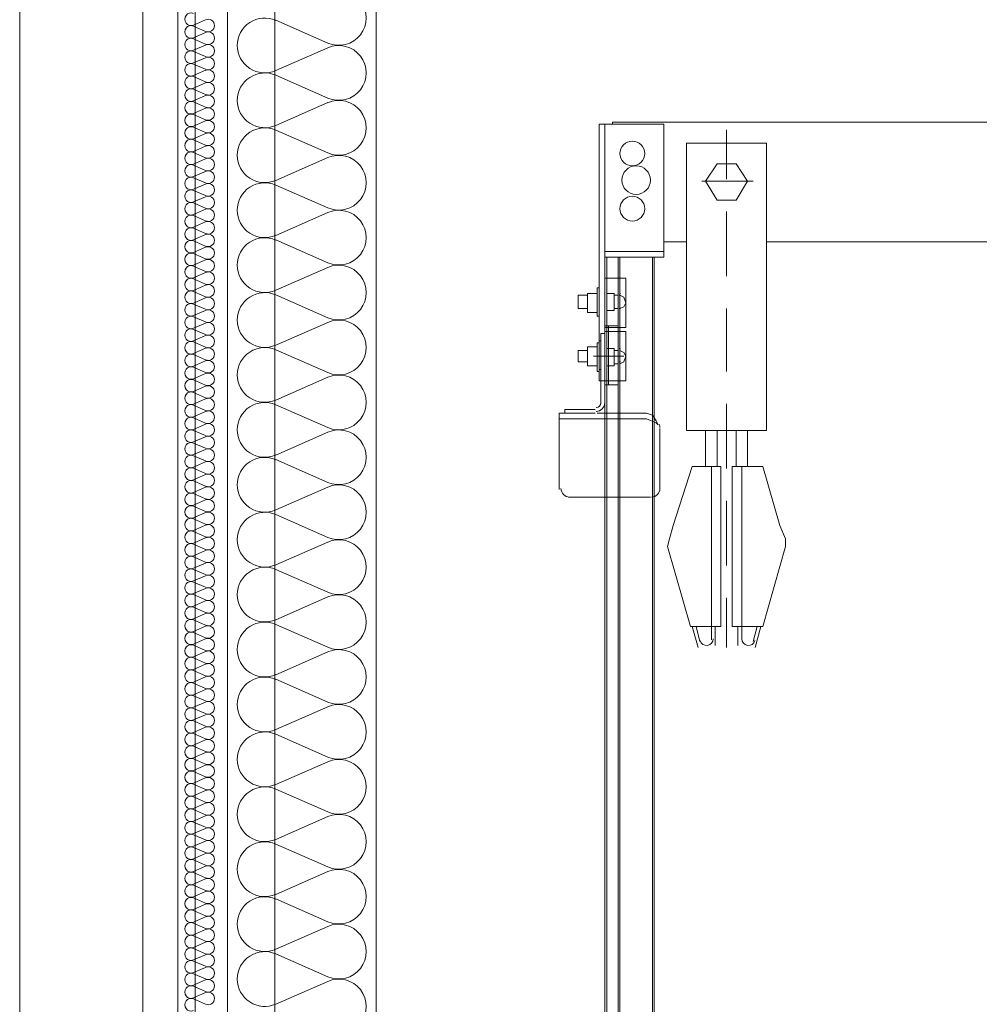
# Model space of a CAD drawing. Header units: millimetres. Extents: x 178516 to 426772, y -178579 to -115871.
# Tile 236 of 256: x 349742 to 350710, y -131920 to -130926. Entities that reach past the tile are written whole.
import ezdxf

# ---------------------------------------------------------------- set-up
doc = ezdxf.new("R2010")
doc.units = ezdxf.units.MM
doc.header["$MEASUREMENT"] = 0
doc.layers.get('0').update_dxf_attribs({"color": 252, "lineweight": 5})
for name, color, linetype, lineweight in [('Nowe_320-W Umeblowanie_Nr_pióra__103', 252, 'Continuous', 5), ('Nowe_320-W Umeblowanie_Nr_pióra__181', 252, 'Continuous', 5), ('Nowe_820-G Rysunki Obrazki_Nr_pióra__1', 252, 'Continuous', 5), ('Nowe_820-G Rysunki Obrazki_Nr_pióra__181', 252, 'Continuous', 5), ('Nowe_820-G Rysunki Obrazki_Nr_pióra__27', 252, 'Continuous', 5), ('Nowe_820-G Rysunki Obrazki_Nr_pióra__7', 252, 'Continuous', 5), ('Nowe_Nowe_220(1)-A Ściany zewnętrzne_Nr_pióra__23', 252, 'Continuous', 5)]:
    doc.layers.add(name, color=color, linetype=linetype, lineweight=lineweight)

# ---------------------------------------------------------------- blocks, each defined once
blk = doc.blocks.new('podkład 20251118')
at = {"layer": 'Nowe_320-W Umeblowanie_Nr_pióra__103', "color": 252, "linetype": 'Continuous', "lineweight": 5}
for p, q in [((350052.76, -130950.09), (350000.24, -130927.04)), ((350000.24, -130977.79), (350052.76, -130954.74)), ((350052.76, -131005.49), (350000.24, -130982.45)), ((350000.24, -131033.2), (350052.76, -131010.15)), ((350052.76, -131060.9), (350000.24, -131037.85)), ((350000.24, -131088.6), (350052.76, -131065.55)), ((350052.76, -131116.3), (350000.24, -131093.25)), ((350000.24, -131144.01), (350052.76, -131120.96)), ((350052.76, -131171.71), (350000.24, -131148.66)), ((350000.24, -131199.41), (350052.76, -131176.36)), ((350052.76, -131227.11), (350000.24, -131204.06)), ((350000.24, -131254.82), (350052.76, -131231.77)), ((350052.76, -131282.52), (350000.24, -131259.47)), ((350000.24, -131310.22), (350052.76, -131287.17)), ((350052.76, -131337.92), (350000.24, -131314.87)), ((350000.24, -131365.63), (350052.76, -131342.58)), ((350052.76, -131393.33), (350000.24, -131370.28)), ((350000.24, -131421.03), (350052.76, -131397.98)), ((350052.76, -131448.73), (350000.24, -131425.68)), ((350000.24, -131476.43), (350052.76, -131453.39)), ((350052.76, -131504.14), (350000.24, -131481.09)), ((350000.24, -131531.84), (350052.76, -131508.79)), ((350052.76, -131559.54), (350000.24, -131536.49)), ((350000.24, -131587.24), (350052.76, -131564.2)), ((350052.76, -131614.95), (350000.24, -131591.9)), ((350000.24, -131642.65), (350052.76, -131619.6)), ((350052.76, -131670.35), (350000.24, -131647.3)), ((350000.24, -131698.05), (350052.76, -131675.01)), ((350052.76, -131725.76), (350000.24, -131702.71)), ((350000.24, -131753.46), (350052.76, -131730.41)), ((350052.76, -131781.16), (350000.24, -131758.11)), ((350000.24, -131808.86), (350052.76, -131785.82)), ((350052.76, -131836.57), (350000.24, -131813.52)), ((350000.24, -131864.27), (350052.76, -131841.22)), ((350052.76, -131891.97), (350000.24, -131868.92)), ((350000.24, -131919.67), (350052.76, -131896.63))]:
    blk.add_line(p, q, dxfattribs=at)
at = {"layer": 'Nowe_320-W Umeblowanie_Nr_pióra__103', "color": 252, "linetype": 'Continuous', "lineweight": 5, "extrusion": (0, 0, -1)}
for centre, major_axis, start_param, end_param in [((350063.86, -130924.71), (-27.7, 0), 1.158002, 5.125182), ((349989.15, -130952.42), (-27.7, 0), 0, 1.98359), ((349989.15, -130952.42), (27.7, 0), 1.158003, 3.141593), ((350063.86, -130980.12), (-27.7, 0), 1.158002, 5.125182), ((349989.15, -131007.82), (-27.7, 0), 0, 1.98359), ((349989.15, -131007.82), (27.7, 0), 1.158003, 3.141593), ((350063.86, -131035.52), (-27.7, 0), 1.158002, 5.125182), ((349989.15, -131063.22), (-27.7, 0), 0, 1.98359), ((349989.15, -131063.23), (27.7, 0), 1.158003, 3.141593), ((350063.86, -131090.93), (-27.7, 0), 1.158002, 5.125182), ((349989.15, -131118.63), (-27.7, 0), 0, 1.98359), ((349989.15, -131118.63), (27.7, 0), 1.158003, 3.141593), ((350063.86, -131146.33), (-27.7, 0), 1.158002, 5.125182), ((349989.15, -131174.03), (-27.7, 0), 0, 1.98359), ((350063.86, -131201.74), (-27.7, 0), 1.158002, 5.125182), ((349989.15, -131174.04), (27.7, 0), 1.158003, 3.141593), ((349989.15, -131229.44), (-27.7, 0), 0, 1.98359), ((349989.15, -131229.44), (27.7, 0), 1.158003, 3.141593), ((350063.86, -131257.14), (-27.7, 0), 1.158002, 5.125182), ((349989.15, -131284.84), (-27.7, 0), 0, 1.98359), ((349989.15, -131284.85), (27.7, 0), 1.158003, 3.141593), ((350063.86, -131312.55), (-27.7, 0), 1.158002, 5.125182), ((349989.15, -131340.25), (-27.7, 0), 0, 1.98359), ((349989.15, -131340.25), (-27.7, 0), 4.299596, 6.283185), ((350063.86, -131367.95), (27.7, 0), 4.299595, 8.266775), ((349989.15, -131395.65), (-27.7, 0), 0, 1.98359), ((349989.15, -131395.66), (-27.7, 0), 4.299596, 6.283185), ((350063.86, -131423.36), (27.7, 0), 4.299595, 8.266775), ((349989.15, -131451.06), (-27.7, 0), 0, 1.98359), ((350063.86, -131478.76), (27.7, 0), 4.299595, 8.266775), ((349989.15, -131451.06), (-27.7, 0), 4.299596, 6.283185), ((349989.15, -131506.46), (-27.7, 0), 0, 1.98359), ((349989.15, -131506.46), (-27.7, 0), 4.299596, 6.283185), ((350063.86, -131534.17), (-27.7, 0), 1.158002, 5.125182), ((349989.15, -131561.87), (-27.7, 0), 0, 1.98359), ((350063.86, -131589.57), (-27.7, 0), 1.158002, 5.125182), ((349989.15, -131561.87), (-27.7, 0), 4.299596, 6.283185), ((349989.15, -131617.27), (-27.7, 0), 0, 1.98359), ((349989.15, -131617.27), (-27.7, 0), 4.299596, 6.283185), ((350063.86, -131644.98), (-27.7, 0), 1.158002, 5.125182), ((349989.15, -131672.68), (-27.7, 0), 0, 1.98359), ((349989.15, -131672.68), (27.7, 0), 1.158003, 3.141593), ((350063.86, -131700.38), (-27.7, 0), 1.158002, 5.125182), ((349989.15, -131728.08), (-27.7, 0), 0, 1.98359), ((349989.15, -131728.08), (27.7, 0), 1.158003, 3.141593), ((350063.86, -131755.79), (-27.7, 0), 1.158002, 5.125182), ((349989.15, -131783.49), (-27.7, 0), 0, 1.98359), ((349989.15, -131783.49), (27.7, 0), 1.158003, 3.141593), ((350063.86, -131811.19), (-27.7, 0), 1.158002, 5.125182), ((349989.15, -131838.89), (-27.7, 0), 0, 1.98359), ((350063.86, -131866.6), (-27.7, 0), 1.158002, 5.125182), ((349989.15, -131838.89), (27.7, 0), 1.158003, 3.141593), ((349989.15, -131894.3), (-27.7, 0), 0, 1.98359), ((349989.15, -131894.3), (27.7, 0), 1.158003, 3.141593), ((350063.86, -131922), (-27.7, 0), 1.158002, 5.125182)]:
    blk.add_ellipse(centre, major_axis=major_axis, ratio=0.998041, start_param=start_param, end_param=end_param, dxfattribs=at)
at = {"layer": 'Nowe_320-W Umeblowanie_Nr_pióra__181', "color": 252, "linetype": 'Continuous', "lineweight": 5}
for p, q in [((349929.48, -130926.54), (349917.36, -130931.85)), ((349917.36, -130932.92), (349929.48, -130938.22)), ((349929.48, -130939.29), (349917.36, -130944.59)), ((349917.36, -130945.66), (349929.48, -130950.97)), ((349929.48, -130952.04), (349917.36, -130957.34)), ((349917.36, -130958.41), (349929.48, -130963.71)), ((349929.48, -130964.78), (349917.36, -130970.09)), ((349917.36, -130971.16), (349929.48, -130976.46)), ((349929.48, -130977.53), (349917.36, -130982.83)), ((349917.36, -130983.9), (349929.48, -130989.21)), ((349929.48, -130990.28), (349917.36, -130995.58)), ((349917.36, -130996.65), (349929.48, -131001.95)), ((349929.48, -131003.02), (349917.36, -131008.32)), ((349917.36, -131009.4), (349929.48, -131014.7)), ((349929.48, -131015.77), (349917.36, -131021.07)), ((349917.36, -131022.14), (349929.48, -131027.44)), ((349929.48, -131028.52), (349917.36, -131033.82)), ((349917.36, -131034.89), (349929.48, -131040.19)), ((349929.48, -131041.26), (349917.36, -131046.56)), ((349917.36, -131047.63), (349929.48, -131052.94)), ((349929.48, -131054.01), (349917.36, -131059.31)), ((349917.36, -131060.38), (349929.48, -131065.68)), ((349929.48, -131066.75), (349917.36, -131072.06)), ((349917.36, -131073.13), (349929.48, -131078.43)), ((349929.48, -131079.5), (349917.36, -131084.8)), ((349917.36, -131085.87), (349929.48, -131091.18)), ((349929.48, -131092.25), (349917.36, -131097.55)), ((349917.36, -131098.62), (349929.48, -131103.92)), ((349929.48, -131104.99), (349917.36, -131110.3)), ((349917.36, -131111.37), (349929.48, -131116.67)), ((349929.48, -131117.74), (349917.36, -131123.04)), ((349917.36, -131124.11), (349929.48, -131129.42)), ((349929.48, -131130.49), (349917.36, -131135.79)), ((349917.36, -131136.86), (349929.48, -131142.16)), ((349929.48, -131143.23), (349917.36, -131148.54)), ((349917.36, -131149.61), (349929.48, -131154.91)), ((349929.48, -131155.98), (349917.36, -131161.28)), ((349917.36, -131162.35), (349929.48, -131167.65)), ((349929.48, -131168.73), (349917.36, -131174.03)), ((349917.36, -131175.1), (349929.48, -131180.4)), ((349929.48, -131181.47), (349917.36, -131186.77)), ((349917.36, -131187.85), (349929.48, -131193.15)), ((349929.48, -131194.22), (349917.36, -131199.52)), ((349917.36, -131200.59), (349929.48, -131205.89)), ((349929.48, -131206.96), (349917.36, -131212.27)), ((349917.36, -131213.34), (349929.48, -131218.64)), ((349929.48, -131219.71), (349917.36, -131225.01)), ((349917.36, -131226.08), (349929.48, -131231.39)), ((349929.48, -131232.46), (349917.36, -131237.76)), ((349917.36, -131238.83), (349929.48, -131244.13)), ((349929.48, -131245.2), (349917.36, -131250.51)), ((349917.36, -131251.58), (349929.48, -131256.88)), ((349929.48, -131257.95), (349917.36, -131263.25)), ((349917.36, -131264.32), (349929.48, -131269.63)), ((349929.48, -131270.7), (349917.36, -131276)), ((349917.36, -131277.07), (349929.48, -131282.37)), ((349929.48, -131283.44), (349917.36, -131288.75)), ((349917.36, -131289.82), (349929.48, -131295.12)), ((349929.48, -131296.19), (349917.36, -131301.49)), ((349917.36, -131302.56), (349929.48, -131307.87)), ((349929.48, -131308.94), (349917.36, -131314.24)), ((349917.36, -131315.31), (349929.48, -131320.61)), ((349929.48, -131321.68), (349917.36, -131326.98)), ((349917.36, -131328.06), (349929.48, -131333.36)), ((349929.48, -131334.43), (349917.36, -131339.73)), ((349917.36, -131340.8), (349929.48, -131346.1)), ((349929.48, -131347.18), (349917.36, -131352.48)), ((349917.36, -131353.55), (349929.48, -131358.85)), ((349929.48, -131359.92), (349917.36, -131365.22)), ((349917.36, -131366.29), (349929.48, -131371.6)), ((349929.48, -131372.67), (349917.36, -131377.97)), ((349917.36, -131379.04), (349929.48, -131384.34)), ((349929.48, -131385.41), (349917.36, -131390.72)), ((349917.36, -131391.79), (349929.48, -131397.09)), ((349929.48, -131398.16), (349917.36, -131403.46)), ((349917.36, -131404.53), (349929.48, -131409.84)), ((349929.48, -131410.91), (349917.36, -131416.21)), ((349917.36, -131417.28), (349929.48, -131422.58)), ((349929.48, -131423.65), (349917.36, -131428.96)), ((349917.36, -131430.03), (349929.48, -131435.33)), ((349929.48, -131436.4), (349917.36, -131441.7)), ((349917.36, -131442.77), (349929.48, -131448.08)), ((349929.48, -131449.15), (349917.36, -131454.45)), ((349917.36, -131455.52), (349929.48, -131460.82)), ((349929.48, -131461.89), (349917.36, -131467.2)), ((349917.36, -131468.27), (349929.48, -131473.57)), ((349929.48, -131474.64), (349917.36, -131479.94)), ((349917.36, -131481.01), (349929.48, -131486.31)), ((349929.48, -131487.39), (349917.36, -131492.69)), ((349917.36, -131493.76), (349929.48, -131499.06)), ((349929.48, -131500.13), (349917.36, -131505.43)), ((349917.36, -131506.51), (349929.48, -131511.81)), ((349929.48, -131512.88), (349917.36, -131518.18)), ((349917.36, -131519.25), (349929.48, -131524.55)), ((349929.48, -131525.62), (349917.36, -131530.93)), ((349917.36, -131532), (349929.48, -131537.3)), ((349929.48, -131538.37), (349917.36, -131543.67)), ((349917.36, -131544.74), (349929.48, -131550.05)), ((349929.48, -131551.12), (349917.36, -131556.42)), ((349917.36, -131557.49), (349929.48, -131562.79)), ((349929.48, -131563.86), (349917.36, -131569.17)), ((349917.36, -131570.24), (349929.48, -131575.54)), ((349929.48, -131576.61), (349917.36, -131581.91)), ((349917.36, -131582.98), (349929.48, -131588.29)), ((349929.48, -131589.36), (349917.36, -131594.66)), ((349917.36, -131595.73), (349929.48, -131601.03)), ((349929.48, -131602.1), (349917.36, -131607.41)), ((349917.36, -131608.48), (349929.48, -131613.78)), ((349929.48, -131614.85), (349917.36, -131620.15)), ((349917.36, -131621.22), (349929.48, -131626.53)), ((349929.48, -131627.6), (349917.36, -131632.9)), ((349917.36, -131633.97), (349929.48, -131639.27)), ((349929.48, -131640.34), (349917.36, -131645.64)), ((349917.36, -131646.72), (349929.48, -131652.02)), ((349929.48, -131653.09), (349917.36, -131658.39)), ((349917.36, -131659.46), (349929.48, -131664.76)), ((349929.48, -131665.84), (349917.36, -131671.14)), ((349917.36, -131672.21), (349929.48, -131677.51)), ((349929.48, -131678.58), (349917.36, -131683.88)), ((349917.36, -131684.95), (349929.48, -131690.26)), ((349929.48, -131691.33), (349917.36, -131696.63)), ((349917.36, -131697.7), (349929.48, -131703)), ((349929.48, -131704.07), (349917.36, -131709.38)), ((349917.36, -131710.45), (349929.48, -131715.75)), ((349929.48, -131716.82), (349917.36, -131722.12)), ((349917.36, -131723.19), (349929.48, -131728.5)), ((349929.48, -131729.57), (349917.36, -131734.87)), ((349917.36, -131735.94), (349929.48, -131741.24)), ((349929.48, -131742.31), (349917.36, -131747.62)), ((349917.36, -131748.69), (349929.48, -131753.99)), ((349929.48, -131755.06), (349917.36, -131760.36)), ((349917.36, -131761.43), (349929.48, -131766.74)), ((349929.48, -131767.81), (349917.36, -131773.11)), ((349917.36, -131774.18), (349929.48, -131779.48)), ((349929.48, -131780.55), (349917.36, -131785.86)), ((349917.36, -131786.93), (349929.48, -131792.23)), ((349929.48, -131793.3), (349917.36, -131798.6)), ((349917.36, -131799.67), (349929.48, -131804.97)), ((349929.48, -131806.05), (349917.36, -131811.35)), ((349917.36, -131812.42), (349929.48, -131817.72)), ((349929.48, -131818.79), (349917.36, -131824.09)), ((349917.36, -131825.17), (349929.48, -131830.47)), ((349929.48, -131831.54), (349917.36, -131836.84)), ((349917.36, -131837.91), (349929.48, -131843.21)), ((349929.48, -131844.28), (349917.36, -131849.59)), ((349917.36, -131850.66), (349929.48, -131855.96)), ((349929.48, -131857.03), (349917.36, -131862.33)), ((349917.36, -131863.4), (349929.48, -131868.71)), ((349929.48, -131869.78), (349917.36, -131875.08)), ((349917.36, -131876.15), (349929.48, -131881.45)), ((349929.48, -131882.52), (349917.36, -131887.83)), ((349917.36, -131888.9), (349929.48, -131894.2)), ((349929.48, -131895.27), (349917.36, -131900.57)), ((349917.36, -131901.64), (349929.48, -131906.95)), ((349929.48, -131908.02), (349917.36, -131913.32)), ((349917.36, -131914.39), (349929.48, -131919.69))]:
    blk.add_line(p, q, dxfattribs=at)
at = {"layer": 'Nowe_320-W Umeblowanie_Nr_pióra__181', "color": 252, "linetype": 'Continuous', "lineweight": 5, "extrusion": (0, 0, -1)}
for centre, major_axis, start_param, end_param in [((349914.8, -130926.01), (6.38, 0), 1.158002, 5.125182), ((349914.8, -130938.75), (6.38, 0), 1.158002, 5.125182), ((349932.04, -130932.38), (-6.38, 0), 1.158003, 3.141593), ((349932.04, -130932.38), (-6.38, 0), 3.141593, 5.125182), ((349932.04, -130945.13), (-6.38, 0), 1.158003, 3.141593), ((349914.8, -130951.5), (6.38, 0), 1.158002, 5.125182), ((349932.04, -130945.13), (-6.38, 0), 3.141593, 5.125182), ((349932.04, -130957.87), (-6.38, 0), 1.158003, 3.141593), ((349914.8, -130964.25), (6.38, 0), 1.158002, 5.125182), ((349932.04, -130957.87), (-6.38, 0), 3.141593, 5.125182), ((349932.04, -130970.62), (-6.38, 0), 1.158003, 3.141593), ((349914.8, -130976.99), (6.38, 0), 1.158002, 5.125182), ((349932.04, -130970.62), (-6.38, 0), 3.141593, 5.125182), ((349914.8, -130989.74), (6.38, 0), 1.158002, 5.125182), ((349932.04, -130983.37), (-6.38, 0), 1.158003, 3.141593), ((349932.04, -130983.37), (-6.38, 0), 3.141593, 5.125182), ((349932.04, -130996.11), (-6.38, 0), 1.158003, 3.141593), ((349914.8, -131002.49), (6.38, 0), 1.158002, 5.125182), ((349932.04, -130996.11), (-6.38, 0), 3.141593, 5.125182), ((349932.04, -131008.86), (-6.38, 0), 1.158003, 3.141593), ((349914.8, -131015.23), (-6.38, 0), 4.299595, 8.266775), ((349932.04, -131008.86), (-6.38, 0), 3.141593, 5.125182), ((349914.8, -131027.98), (6.38, 0), 1.158002, 5.125182), ((349932.04, -131021.61), (-6.38, 0), 1.158003, 3.141593), ((349932.04, -131021.61), (-6.38, 0), 3.141593, 5.125182), ((349932.04, -131034.35), (-6.38, 0), 1.158003, 3.141593), ((349914.8, -131040.73), (6.38, 0), 1.158002, 5.125182), ((349932.04, -131034.35), (-6.38, 0), 3.141593, 5.125182), ((349932.04, -131047.1), (-6.38, 0), 1.158003, 3.141593), ((349914.8, -131053.47), (6.38, 0), 1.158002, 5.125182), ((349932.04, -131047.1), (-6.38, 0), 3.141593, 5.125182), ((349932.04, -131059.85), (-6.38, 0), 1.158003, 3.141593), ((349914.8, -131066.22), (-6.38, 0), 4.299595, 8.266775), ((349932.04, -131059.85), (-6.38, 0), 3.141593, 5.125182), ((349914.8, -131078.97), (6.38, 0), 1.158002, 5.125182), ((349932.04, -131072.59), (-6.38, 0), 1.158003, 3.141593), ((349932.04, -131072.59), (-6.38, 0), 3.141593, 5.125182), ((349932.04, -131085.34), (-6.38, 0), 1.158003, 3.141593), ((349914.8, -131091.71), (6.38, 0), 1.158002, 5.125182), ((349932.04, -131085.34), (-6.38, 0), 3.141593, 5.125182), ((349932.04, -131098.08), (-6.38, 0), 1.158003, 3.141593), ((349914.8, -131104.46), (6.38, 0), 1.158002, 5.125182), ((349932.04, -131098.09), (-6.38, 0), 3.141593, 5.125182), ((349914.8, -131117.2), (6.38, 0), 1.158002, 5.125182), ((349932.04, -131110.83), (-6.38, 0), 1.158003, 3.141593), ((349932.04, -131110.83), (-6.38, 0), 3.141593, 5.125182), ((349914.8, -131129.95), (-6.38, 0), 4.299595, 8.266775), ((349932.04, -131123.58), (6.38, 0), 4.299596, 6.283185), ((349932.04, -131123.58), (-6.38, 0), 3.141593, 5.125182), ((349932.04, -131136.32), (6.38, 0), 4.299596, 6.283185), ((349914.8, -131142.7), (-6.38, 0), 4.299595, 8.266775), ((349932.04, -131136.32), (-6.38, 0), 3.141593, 5.125182), ((349932.04, -131149.07), (6.38, 0), 4.299596, 6.283185), ((349914.8, -131155.44), (6.38, 0), 1.158002, 5.125182), ((349932.04, -131149.07), (-6.38, 0), 3.141593, 5.125182), ((349914.8, -131168.19), (6.38, 0), 1.158002, 5.125182), ((349932.04, -131161.82), (6.38, 0), 4.299596, 6.283185), ((349932.04, -131161.82), (-6.38, 0), 3.141593, 5.125182), ((349932.04, -131174.56), (-6.38, 0), 1.158003, 3.141593), ((349914.8, -131180.94), (6.38, 0), 1.158002, 5.125182), ((349932.04, -131174.56), (-6.38, 0), 3.141593, 5.125182), ((349932.04, -131187.31), (-6.38, 0), 1.158003, 3.141593), ((349914.8, -131193.68), (6.38, 0), 1.158002, 5.125182), ((349932.04, -131187.31), (-6.38, 0), 3.141593, 5.125182), ((349914.8, -131206.43), (6.38, 0), 1.158002, 5.125182), ((349932.04, -131200.06), (-6.38, 0), 1.158003, 3.141593), ((349932.04, -131200.06), (-6.38, 0), 3.141593, 5.125182), ((349914.8, -131219.18), (6.38, 0), 1.158002, 5.125182), ((349932.04, -131212.8), (-6.38, 0), 1.158003, 3.141593), ((349932.04, -131212.8), (-6.38, 0), 3.141593, 5.125182), ((349932.04, -131225.55), (6.38, 0), 4.299596, 6.283185), ((349914.8, -131231.92), (-6.38, 0), 4.299595, 8.266775), ((349932.04, -131225.55), (-6.38, 0), 3.141593, 5.125182), ((349932.04, -131238.3), (6.38, 0), 4.299596, 6.283185), ((349914.8, -131244.67), (-6.38, 0), 4.299595, 8.266775), ((349932.04, -131238.3), (-6.38, 0), 3.141593, 5.125182), ((349914.8, -131257.41), (6.38, 0), 1.158002, 5.125182), ((349932.04, -131251.04), (6.38, 0), 4.299596, 6.283185), ((349932.04, -131251.04), (-6.38, 0), 3.141593, 5.125182), ((349932.04, -131263.79), (6.38, 0), 4.299596, 6.283185), ((349914.8, -131270.16), (6.38, 0), 1.158002, 5.125182), ((349932.04, -131263.79), (-6.38, 0), 3.141593, 5.125182), ((349932.04, -131276.53), (-6.38, 0), 1.158003, 3.141593), ((349914.8, -131282.91), (6.38, 0), 1.158002, 5.125182), ((349932.04, -131276.53), (-6.38, 0), 3.141593, 5.125182), ((349914.8, -131295.65), (6.38, 0), 1.158002, 5.125182), ((349932.04, -131289.28), (-6.38, 0), 1.158003, 3.141593), ((349932.04, -131289.28), (-6.38, 0), 3.141593, 5.125182), ((349914.8, -131308.4), (6.38, 0), 1.158002, 5.125182), ((349932.04, -131302.03), (-6.38, 0), 1.158003, 3.141593), ((349932.04, -131302.03), (-6.38, 0), 3.141593, 5.125182), ((349932.04, -131314.77), (-6.38, 0), 1.158003, 3.141593), ((349914.8, -131321.15), (-6.38, 0), 4.299595, 8.266775), ((349932.04, -131314.77), (-6.38, 0), 3.141593, 5.125182), ((349932.04, -131327.52), (6.38, 0), 4.299596, 6.283185), ((349914.8, -131333.89), (-6.38, 0), 4.299595, 8.266775), ((349932.04, -131327.52), (-6.38, 0), 3.141593, 5.125182), ((349914.8, -131346.64), (6.38, 0), 1.158002, 5.125182), ((349932.04, -131340.27), (6.38, 0), 4.299596, 6.283185), ((349932.04, -131340.27), (-6.38, 0), 3.141593, 5.125182), ((349932.04, -131353.01), (6.38, 0), 4.299596, 6.283185), ((349914.8, -131359.39), (6.38, 0), 1.158002, 5.125182), ((349932.04, -131353.01), (-6.38, 0), 3.141593, 5.125182), ((349932.04, -131365.76), (-6.38, 0), 1.158003, 3.141593), ((349914.8, -131372.13), (6.38, 0), 1.158002, 5.125182), ((349932.04, -131365.76), (-6.38, 0), 3.141593, 5.125182), ((349914.8, -131384.88), (6.38, 0), 1.158002, 5.125182), ((349932.04, -131378.51), (-6.38, 0), 1.158003, 3.141593), ((349932.04, -131378.51), (-6.38, 0), 3.141593, 5.125182), ((349914.8, -131397.63), (6.38, 0), 1.158002, 5.125182), ((349932.04, -131391.25), (-6.38, 0), 1.158003, 3.141593), ((349932.04, -131391.25), (-6.38, 0), 3.141593, 5.125182), ((349932.04, -131404), (-6.38, 0), 1.158003, 3.141593), ((349914.8, -131410.37), (6.38, 0), 1.158002, 5.125182), ((349932.04, -131404), (-6.38, 0), 3.141593, 5.125182), ((349932.04, -131416.74), (6.38, 0), 4.299596, 6.283185), ((349914.8, -131423.12), (-6.38, 0), 4.299595, 8.266775), ((349932.04, -131416.75), (-6.38, 0), 3.141593, 5.125182), ((349914.8, -131435.86), (-6.38, 0), 4.299595, 8.266775), ((349932.04, -131429.49), (6.38, 0), 4.299596, 6.283185), ((349932.04, -131429.49), (-6.38, 0), 3.141593, 5.125182), ((349932.04, -131442.24), (6.38, 0), 4.299596, 6.283185), ((349914.8, -131448.61), (6.38, 0), 1.158002, 5.125182), ((349932.04, -131442.24), (-6.38, 0), 3.141593, 5.125182), ((349932.04, -131454.98), (6.38, 0), 4.299596, 6.283185), ((349914.8, -131461.36), (6.38, 0), 1.158002, 5.125182), ((349932.04, -131454.98), (-6.38, 0), 3.141593, 5.125182), ((349914.8, -131474.1), (6.38, 0), 1.158002, 5.125182), ((349932.04, -131467.73), (-6.38, 0), 1.158003, 3.141593), ((349932.04, -131467.73), (-6.38, 0), 3.141593, 5.125182), ((349914.8, -131486.85), (6.38, 0), 1.158002, 5.125182), ((349932.04, -131480.48), (-6.38, 0), 1.158003, 3.141593), ((349932.04, -131480.48), (-6.38, 0), 3.141593, 5.125182), ((349932.04, -131493.22), (-6.38, 0), 1.158003, 3.141593), ((349914.8, -131499.6), (6.38, 0), 1.158002, 5.125182), ((349932.04, -131493.22), (-6.38, 0), 3.141593, 5.125182), ((349932.04, -131505.97), (-6.38, 0), 1.158003, 3.141593), ((349914.8, -131512.34), (6.38, 0), 1.158002, 5.125182), ((349932.04, -131505.97), (-6.38, 0), 3.141593, 5.125182), ((349914.8, -131525.09), (-6.38, 0), 4.299595, 8.266775), ((349932.04, -131518.72), (6.38, 0), 4.299596, 6.283185), ((349932.04, -131518.72), (-6.38, 0), 3.141593, 5.125182), ((349932.04, -131531.46), (6.38, 0), 4.299596, 6.283185), ((349914.8, -131537.84), (-6.38, 0), 4.299595, 8.266775), ((349932.04, -131531.46), (-6.38, 0), 3.141593, 5.125182), ((349932.04, -131544.21), (6.38, 0), 4.299596, 6.283185), ((349914.8, -131550.58), (6.38, 0), 1.158002, 5.125182), ((349932.04, -131544.21), (-6.38, 0), 3.141593, 5.125182), ((349914.8, -131563.33), (6.38, 0), 1.158002, 5.125182), ((349932.04, -131556.96), (6.38, 0), 4.299596, 6.283185), ((349932.04, -131556.96), (-6.38, 0), 3.141593, 5.125182), ((349914.8, -131576.07), (6.38, 0), 1.158002, 5.125182), ((349932.04, -131569.7), (-6.38, 0), 1.158003, 3.141593), ((349932.04, -131569.7), (-6.38, 0), 3.141593, 5.125182), ((349932.04, -131582.45), (-6.38, 0), 1.158003, 3.141593), ((349914.8, -131588.82), (6.38, 0), 1.158002, 5.125182), ((349932.04, -131582.45), (-6.38, 0), 3.141593, 5.125182), ((349932.04, -131595.19), (-6.38, 0), 1.158003, 3.141593), ((349914.8, -131601.57), (6.38, 0), 1.158002, 5.125182), ((349932.04, -131595.19), (-6.38, 0), 3.141593, 5.125182), ((349914.8, -131614.31), (6.38, 0), 1.158002, 5.125182), ((349932.04, -131607.94), (-6.38, 0), 1.158003, 3.141593), ((349932.04, -131607.94), (-6.38, 0), 3.141593, 5.125182), ((349932.04, -131620.69), (6.38, 0), 4.299596, 6.283185), ((349914.8, -131627.06), (-6.38, 0), 4.299595, 8.266775), ((349932.04, -131620.69), (-6.38, 0), 3.141593, 5.125182), ((349932.04, -131633.43), (6.38, 0), 4.299596, 6.283185), ((349914.8, -131639.81), (6.38, 0), 1.158002, 5.125182), ((349932.04, -131633.43), (-6.38, 0), 3.141593, 5.125182), ((349932.04, -131646.18), (6.38, 0), 4.299596, 6.283185), ((349914.8, -131652.55), (6.38, 0), 1.158002, 5.125182), ((349932.04, -131646.18), (-6.38, 0), 3.141593, 5.125182), ((349914.8, -131665.3), (6.38, 0), 1.158002, 5.125182), ((349932.04, -131658.93), (6.38, 0), 4.299596, 6.283185), ((349932.04, -131658.93), (-6.38, 0), 3.141593, 5.125182), ((349932.04, -131671.67), (-6.38, 0), 1.158003, 3.141593), ((349914.8, -131678.05), (6.38, 0), 1.158002, 5.125182), ((349932.04, -131671.67), (-6.38, 0), 3.141593, 5.125182), ((349932.04, -131684.42), (-6.38, 0), 1.158003, 3.141593), ((349914.8, -131690.79), (6.38, 0), 1.158002, 5.125182), ((349932.04, -131684.42), (-6.38, 0), 3.141593, 5.125182), ((349914.8, -131703.54), (6.38, 0), 1.158002, 5.125182), ((349932.04, -131697.17), (-6.38, 0), 1.158003, 3.141593), ((349932.04, -131697.17), (-6.38, 0), 3.141593, 5.125182), ((349932.04, -131709.91), (6.38, 0), 4.299596, 6.283185), ((349914.8, -131716.29), (-6.38, 0), 4.299595, 8.266775), ((349932.04, -131709.91), (-6.38, 0), 3.141593, 5.125182), ((349932.04, -131722.66), (6.38, 0), 4.299596, 6.283185), ((349914.8, -131729.03), (-6.38, 0), 4.299595, 8.266775), ((349932.04, -131722.66), (-6.38, 0), 3.141593, 5.125182), ((349932.04, -131735.4), (6.38, 0), 4.299596, 6.283185), ((349914.8, -131741.78), (6.38, 0), 1.158002, 5.125182), ((349932.04, -131735.41), (-6.38, 0), 3.141593, 5.125182), ((349914.8, -131754.52), (6.38, 0), 1.158002, 5.125182), ((349932.04, -131748.15), (6.38, 0), 4.299596, 6.283185), ((349932.04, -131748.15), (-6.38, 0), 3.141593, 5.125182), ((349932.04, -131760.9), (6.38, 0), 4.299596, 6.283185), ((349914.8, -131767.27), (6.38, 0), 1.158002, 5.125182), ((349932.04, -131760.9), (-6.38, 0), 3.141593, 5.125182), ((349932.04, -131773.64), (-6.38, 0), 1.158003, 3.141593), ((349914.8, -131780.02), (6.38, 0), 1.158002, 5.125182), ((349932.04, -131773.64), (-6.38, 0), 3.141593, 5.125182), ((349914.8, -131792.76), (6.38, 0), 1.158002, 5.125182), ((349932.04, -131786.39), (-6.38, 0), 1.158003, 3.141593), ((349932.04, -131786.39), (-6.38, 0), 3.141593, 5.125182), ((349914.8, -131805.51), (6.38, 0), 1.158002, 5.125182), ((349932.04, -131799.14), (-6.38, 0), 1.158003, 3.141593), ((349932.04, -131799.14), (-6.38, 0), 3.141593, 5.125182), ((349932.04, -131811.88), (6.38, 0), 4.299596, 6.283185), ((349914.8, -131818.26), (-6.38, 0), 4.299595, 8.266775), ((349932.04, -131811.88), (-6.38, 0), 3.141593, 5.125182), ((349932.04, -131824.63), (6.38, 0), 4.299596, 6.283185), ((349914.8, -131831), (-6.38, 0), 4.299595, 8.266775), ((349932.04, -131824.63), (-6.38, 0), 3.141593, 5.125182), ((349914.8, -131843.75), (6.38, 0), 1.158002, 5.125182), ((349932.04, -131837.38), (6.38, 0), 4.299596, 6.283185), ((349932.04, -131837.38), (-6.38, 0), 3.141593, 5.125182), ((349932.04, -131850.12), (6.38, 0), 4.299596, 6.283185), ((349914.8, -131856.5), (6.38, 0), 1.158002, 5.125182), ((349932.04, -131850.12), (-6.38, 0), 3.141593, 5.125182), ((349932.04, -131862.87), (-6.38, 0), 1.158003, 3.141593), ((349914.8, -131869.24), (6.38, 0), 1.158002, 5.125182), ((349932.04, -131862.87), (-6.38, 0), 3.141593, 5.125182), ((349914.8, -131881.99), (6.38, 0), 1.158002, 5.125182), ((349932.04, -131875.62), (-6.38, 0), 1.158003, 3.141593), ((349932.04, -131875.62), (-6.38, 0), 3.141593, 5.125182), ((349914.8, -131894.74), (6.38, 0), 1.158002, 5.125182), ((349932.04, -131888.36), (-6.38, 0), 1.158003, 3.141593), ((349932.04, -131888.36), (-6.38, 0), 3.141593, 5.125182), ((349932.04, -131901.11), (-6.38, 0), 1.158003, 3.141593), ((349914.8, -131907.48), (6.38, 0), 1.158002, 5.125182), ((349932.04, -131901.11), (-6.38, 0), 3.141593, 5.125182), ((349932.04, -131913.85), (6.38, 0), 4.299596, 6.283185), ((349914.8, -131920.23), (-6.38, 0), 4.299595, 8.266775), ((349932.04, -131913.85), (-6.38, 0), 3.141593, 5.125182)]:
    blk.add_ellipse(centre, major_axis=major_axis, ratio=0.998881, start_param=start_param, end_param=end_param, dxfattribs=at)
at = {"layer": 'Nowe_820-G Rysunki Obrazki_Nr_pióra__1', "color": 252, "linetype": 'Continuous', "lineweight": 5}
for p, q in [((349951.5, -138229.83), (349951.5, -130612.28)), ((350101.5, -138229.83), (350101.5, -130609.28))]:
    blk.add_line(p, q, dxfattribs=at)
at = {"layer": 'Nowe_820-G Rysunki Obrazki_Nr_pióra__181', "color": 252, "linetype": 'Continuous', "lineweight": 5}
for p, q in [((350326.47, -131031.68), (350326.47, -131290.88)), ((350391.75, -131031.68), (350326.47, -131031.68)), ((350332.23, -131031.68), (350332.23, -131290.88)), ((350339.91, -131031.68), (350339.91, -131029.76)), ((350339.91, -131029.76), (351155.91, -131029.76)), ((350391.75, -131166.08), (350391.75, -131031.68)), ((350455.11, -131037.44), (350455.11, -131087.36)), ((350414.79, -131340.8), (350414.79, -131050.88)), ((350414.79, -131050.88), (350495.43, -131050.88)), ((350495.43, -131050.88), (350495.43, -131340.8)), ((350445.51, -131072), (350433.99, -131089.28)), ((350464.71, -131072), (350445.51, -131072)), ((350476.23, -131089.28), (350464.71, -131072)), ((350430.15, -131089.28), (350481.99, -131089.28)), ((350433.99, -131089.28), (350445.51, -131108.48)), ((350464.71, -131108.48), (350476.23, -131089.28)), ((350445.51, -131108.48), (350464.71, -131108.48)), ((350455.11, -131120), (350455.11, -131185.28)), ((350391.75, -131150.72), (350414.79, -131150.72)), ((350495.43, -131150.72), (351155.91, -131150.72)), ((350332.23, -131160.32), (350391.75, -131160.32)), ((350332.23, -131166.08), (350391.75, -131166.08)), ((350332.23, -133533.44), (350332.23, -131166.08)), ((350332.23, -131166.08), (350337.99, -131166.08)), ((350334.15, -133533.44), (350334.15, -131166.08)), ((350337.99, -131166.08), (350382.15, -131166.08)), ((350345.67, -133533.44), (350345.67, -131166.08)), ((350347.59, -133533.44), (350347.59, -131166.08)), ((350380.23, -133533.44), (350380.23, -131166.08)), ((350382.15, -133533.44), (350382.15, -131166.08)), ((350353.35, -131187.2), (350332.23, -131187.2)), ((350334.15, -131237.12), (350334.15, -131187.2)), ((350353.35, -131237.12), (350353.35, -131187.2)), ((350324.55, -131196.8), (350324.55, -131204.48)), ((350324.55, -131196.8), (350326.47, -131196.8)), ((350305.35, -131204.48), (350305.35, -131206.4)), ((350314.95, -131204.48), (350305.35, -131204.48)), ((350305.35, -131206.4), (350305.35, -131216)), ((350305.35, -131216), (350305.35, -131206.4)), ((350314.95, -131221.76), (350314.95, -131202.56)), ((350324.55, -131202.56), (350314.95, -131202.56)), ((350324.55, -131221.76), (350324.55, -131202.56)), ((350334.15, -131202.56), (350341.83, -131202.56)), ((350341.83, -131202.56), (350341.83, -131219.84)), ((350341.83, -131204.48), (350345.67, -131204.48)), ((350351.43, -131206.4), (350347.59, -131204.48)), ((350353.35, -131212.16), (350351.43, -131206.4)), ((350351.43, -131216), (350353.35, -131212.16)), ((350305.35, -131217.92), (350305.35, -131216)), ((350314.95, -131217.92), (350305.35, -131217.92)), ((350324.55, -131221.76), (350314.95, -131221.76)), ((350324.55, -131217.92), (350324.55, -131225.6)), ((350334.15, -131219.84), (350341.83, -131219.84)), ((350341.83, -131217.92), (350345.67, -131217.92)), ((350347.59, -131217.92), (350351.43, -131216)), ((350455.11, -131217.92), (350455.11, -131281.28)), ((350324.55, -131225.6), (350326.47, -131225.6)), ((350332.23, -131294.72), (350332.23, -131235.2)), ((350332.23, -131235.2), (350345.67, -131235.2)), ((350353.35, -131237.12), (350332.23, -131237.12)), ((350353.35, -131240.96), (350332.23, -131240.96)), ((350334.15, -131290.88), (350334.15, -131240.96)), ((350336.07, -131294.72), (350336.07, -131235.2)), ((350345.67, -131294.72), (350345.67, -131235.2)), ((350353.35, -131290.88), (350353.35, -131240.96)), ((350326.47, -131250.56), (350326.47, -131279.36)), ((350328.39, -131250.56), (350326.47, -131250.56)), ((350328.39, -131313.92), (350328.39, -131242.88)), ((350328.39, -131242.88), (350332.23, -131242.88)), ((350332.23, -131250.56), (350332.23, -131313.92)), ((350305.35, -131260.16), (350305.35, -131262.08)), ((350314.95, -131260.16), (350305.35, -131260.16)), ((350305.35, -131262.08), (350305.35, -131271.68)), ((350305.35, -131271.68), (350305.35, -131262.08)), ((350314.95, -131275.52), (350314.95, -131256.32)), ((350324.55, -131256.32), (350314.95, -131256.32)), ((350324.55, -131252.48), (350324.55, -131260.16)), ((350324.55, -131252.48), (350326.47, -131252.48)), ((350324.55, -131275.52), (350324.55, -131256.32)), ((350334.15, -131258.24), (350341.83, -131258.24)), ((350341.83, -131258.24), (350341.83, -131275.52)), ((350341.83, -131260.16), (350345.67, -131260.16)), ((350351.43, -131262.08), (350347.59, -131260.16)), ((350353.35, -131265.92), (350351.43, -131262.08)), ((350314.95, -131271.68), (350305.35, -131271.68)), ((350320.71, -131265.92), (350351.43, -131265.92)), ((350347.59, -131273.6), (350351.43, -131271.68)), ((350351.43, -131271.68), (350353.35, -131265.92)), ((350324.55, -131275.52), (350314.95, -131275.52)), ((350324.55, -131273.6), (350324.55, -131281.28)), ((350324.55, -131281.28), (350326.47, -131281.28)), ((350328.39, -131279.36), (350326.47, -131279.36)), ((350334.15, -131275.52), (350341.83, -131275.52)), ((350341.83, -131273.6), (350345.67, -131273.6)), ((350353.35, -131290.88), (350326.47, -131290.88)), ((350332.23, -131294.72), (350345.67, -131294.72)), ((350291.91, -131319.68), (350291.91, -131323.52)), ((350291.91, -131319.68), (350322.63, -131319.68)), ((350455.11, -131313.92), (350455.11, -131379.2)), ((350286.15, -131323.52), (350286.15, -131400.32)), ((350286.15, -131323.52), (350322.63, -131323.52)), ((350286.15, -131329.28), (350374.47, -131329.28)), ((350324.55, -131323.52), (350374.47, -131323.52)), ((350374.47, -131323.52), (350380.23, -131325.44)), ((350374.47, -131329.28), (350384.07, -131333.12)), ((350380.23, -131325.44), (350384.07, -131331.2)), ((350384.07, -131331.2), (350385.99, -131335.04)), ((350384.07, -131333.12), (350385.99, -131335.04)), ((350387.91, -131400.32), (350387.91, -131338.88)), ((350495.43, -131340.8), (350414.79, -131340.8)), ((350433.99, -131340.8), (350433.99, -131377.28)), ((350445.51, -131340.8), (350445.51, -131377.28)), ((350464.71, -131340.8), (350464.71, -131377.28)), ((350476.23, -131340.8), (350476.23, -131377.28)), ((350420.55, -131377.28), (350401.35, -131436.8)), ((350449.35, -131377.28), (350420.55, -131377.28)), ((350439.75, -131552), (350439.75, -131377.28)), ((350449.35, -131377.28), (350449.35, -131538.56)), ((350460.87, -131377.28), (350460.87, -131538.56)), ((350491.59, -131377.28), (350460.87, -131377.28)), ((350470.47, -131377.28), (350470.47, -131552)), ((350508.87, -131436.8), (350491.59, -131377.28)), ((350295.75, -131408), (350378.31, -131408)), ((350455.11, -131411.84), (350455.11, -131477.12)), ((350401.35, -131436.8), (350397.51, -131450.24)), ((350514.63, -131450.24), (350508.87, -131436.8)), ((350397.51, -131450.24), (350395.59, -131457.92)), ((350514.63, -131457.92), (350514.63, -131450.24)), ((350395.59, -131457.92), (350418.63, -131538.56)), ((350491.59, -131538.56), (350514.63, -131457.92)), ((350455.11, -131509.76), (350455.11, -131559.68)), ((350418.63, -131538.56), (350420.55, -131538.56)), ((350420.55, -131538.56), (350426.31, -131559.68)), ((350420.55, -131538.56), (350430.15, -131538.56)), ((350424.39, -131538.56), (350428.23, -131553.92)), ((350430.15, -131538.56), (350449.35, -131538.56)), ((350443.59, -131557.76), (350443.59, -131538.56)), ((350460.87, -131538.56), (350480.07, -131538.56)), ((350466.63, -131557.76), (350466.63, -131538.56)), ((350480.07, -131538.56), (350489.67, -131538.56)), ((350485.83, -131538.56), (350481.99, -131553.92)), ((350489.67, -131538.56), (350483.91, -131559.68)), ((350489.67, -131538.56), (350491.59, -131538.56))]:
    blk.add_line(p, q, dxfattribs=at)
for centre, radius, start, end in [((350360.07, -131061.44), 12.48, 90, 180), ((350360.07, -131061.44), 12.48, 0, 90), ((350360.07, -131061.44), 12.48, 180, 270), ((350360.07, -131061.44), 12.48, 270, 0), ((350363.91, -131088.32), 14.4, 90, 180), ((350363.91, -131088.32), 14.4, 360, 90), ((350363.91, -131088.32), 14.4, 180, 270), ((350363.91, -131088.32), 14.4, 270, 0), ((350360.07, -131117.12), 12.48, 90, 180), ((350360.07, -131117.12), 12.48, 360, 90), ((350360.07, -131117.12), 12.48, 180, 270), ((350360.07, -131117.12), 12.48, 270, 0), ((350346.59, -131211.7), 7.22, 79.18719, 89.66842), ((350346.46, -131212.4), 7.93, 79.24149, 86.93606), ((350347.48, -131204.6), 1.91, 69.99422, 78.95756), ((350346.59, -131210.71), 7.22, 270.33158, 280.81281), ((350346.46, -131210.01), 7.93, 273.06394, 280.75851), ((350347.48, -131215.89), 1.91, 281.04244, 290.00578), ((350346.59, -131265.46), 7.22, 79.18719, 89.66842), ((350346.46, -131266.16), 7.93, 79.24149, 86.93606), ((350348.44, -131256.55), 1.95, 252.28083, 256.67094), ((350347.54, -131260.34), 1.95, 72.28083, 76.67094), ((350346.59, -131264.47), 7.22, 270.33158, 280.81281), ((350346.46, -131263.77), 7.93, 273.06394, 280.75851), ((350347.48, -131271.57), 1.91, 281.04244, 290.00578), ((350323.59, -131312.96), 8.64, 270, 0), ((350323.59, -131312.96), 4.8, 270.04625, 359.95375), ((350379.52, -131337.9), 8.39, 359.83277, 22.23565), ((350296.71, -131399.36), 8.64, 180, 270), ((350379.27, -131399.36), 8.64, 270, 360), ((350434.95, -131551.05), 6.72, 194.8419, 277.3765), ((350434.93, -131551.03), 6.74, 277.54192, 359.91137), ((350477.21, -131551.03), 6.74, 180.08863, 262.45808), ((350477.19, -131551.05), 6.72, 262.6235, 345.1581)]:
    blk.add_arc(centre, radius, start, end, dxfattribs=at)
at = {"layer": 'Nowe_820-G Rysunki Obrazki_Nr_pióra__27', "color": 252, "linetype": 'Continuous', "lineweight": 5}
blk.add_line((349901.5, -138229.83), (349901.5, -130613.72), dxfattribs=at)
at = {"layer": 'Nowe_820-G Rysunki Obrazki_Nr_pióra__7', "color": 252, "linetype": 'Continuous', "lineweight": 5}
for p, q in [((349918.86, -134253.44), (349918.86, -130849.92)), ((349999.5, -130849.92), (349999.5, -134253.44))]:
    blk.add_line(p, q, dxfattribs=at)
at = {"layer": 'Nowe_Nowe_220(1)-A Ściany zewnętrzne_Nr_pióra__23', "color": 252, "linetype": 'Continuous', "lineweight": 5}
for p, q in [((349741.94, -130535.67), (349741.94, -135193.48)), ((349866.25, -130535.67), (349866.25, -135165.72))]:
    blk.add_line(p, q, dxfattribs=at)

msp = doc.modelspace()

# ---------------------------------------------------------------- block references
msp.add_blockref('podkład 20251118', (0, 0))

doc.saveas('drawing.dxf')
